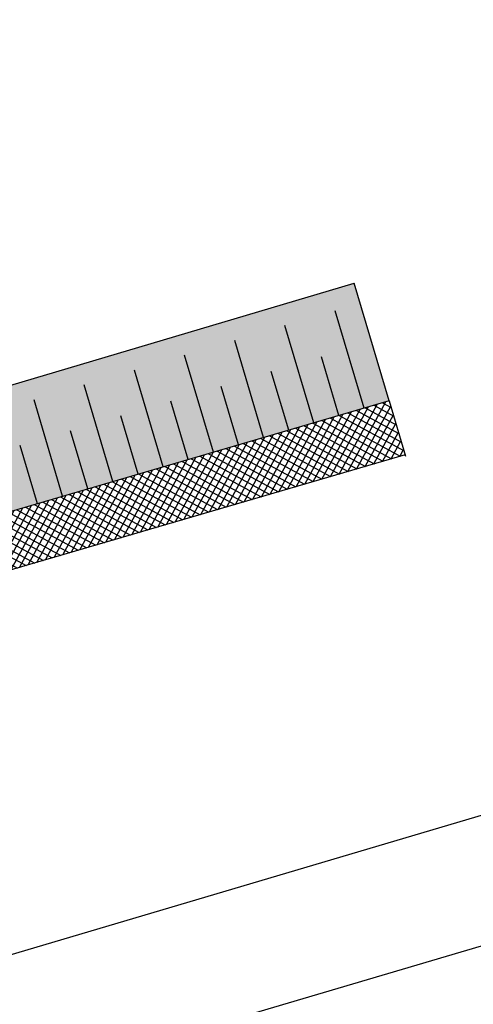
# Model space of a CAD drawing. Header units: metres. Extents: x 7437403 to 7437771, y 5556473 to 5556945.
# Tile 10 of 23: x 7437469 to 7437478, y 5556884 to 5556903. Entities that reach past the tile are written whole.
import ezdxf

# ---------------------------------------------------------------- set-up
doc = ezdxf.new("R2010")
doc.units = ezdxf.units.M
doc.header["$MEASUREMENT"] = 0
doc.layers.add('00ZieSka-S', color=7, linetype='Continuous')
doc.layers.add('_ PTC Kon_Bet_Kon', color=3, linetype='Continuous')
doc.layers.add('_ PTC Kon_Bet', color=3, linetype='Continuous', lineweight=0)
doc.styles.add('CDMSTYLE', font='CDMSIMPL', dxfattribs={"width": 0.8, "bigfont": 'CDMBIGPL'})

msp = doc.modelspace()

# ---------------------------------------------------------------- hatches: boundary and pattern name
at = {"layer": '_ PTC Kon_Bet_Kon', "linetype": 'Continuous', "lineweight": 25}
h = msp.add_hatch(dxfattribs=at)
h.set_pattern_fill('SQUARE', color=251, style=0)
h.set_pattern_definition([(196.50939, (7437518.71688, 5556687.63931), (0.03552156, -0.11984665), [0.125, -0.125]), (286.50939, (7437518.71688, 5556687.63931), (0.11984665, 0.03552156), [0.125, -0.125])])
h.paths.add_polyline_path([(7437476.275, 5556895.756), (7437475.593, 5556898.057), (7437465.852, 5556895.17), (7437466.222, 5556893.923), (7437466.335, 5556893.54), (7437466.264, 5556893.518), (7437466.452, 5556892.884)])
h.paths.add_polyline_path([(7437466.452, 5556892.884), (7437466.264, 5556893.518), (7437465.283, 5556893.228), (7437465.47, 5556892.596)])
h.paths.add_polyline_path([(7437465.47, 5556892.596), (7437465.283, 5556893.228), (7437464.307, 5556892.938), (7437464.301, 5556892.937), (7437464.448, 5556892.444)])
h.paths.add_polyline_path([(7437463.693, 5556892.331), (7437464.448, 5556892.444), (7437464.301, 5556892.937), (7437464.112, 5556892.881)])
h = msp.add_hatch(dxfattribs=at)
h.set_pattern_fill('ANSI37', color=251, style=0)
h.set_pattern_definition([(241.5093889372, (14875037.43376, 11113375.27862), (0.1098619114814, -0.059626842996), []), (331.5093889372, (14875037.43376, 11113375.27862), (0.059626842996, 0.1098619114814), [])])
h.paths.add_polyline_path([(7437463.835, 5556891.251), (7437465.782, 5556891.542), (7437476.587, 5556894.701), (7437476.275, 5556895.756), (7437465.47, 5556892.596), (7437463.693, 5556892.331), (7437463.53, 5556892.283)])
h.paths.add_polyline_path([(7437464.315, 5556891.026), (7437463.885, 5556890.898), (7437463.778, 5556891.258), (7437464.209, 5556891.385)], flags=9)

# ---------------------------------------------------------------- linework, layer by layer
at = {"layer": '00ZieSka-S', "color": 63, "lineweight": 25}
for p, q in [((7437475.784, 5556895.612), (7437475.218, 5556897.52)), ((7437474.802, 5556895.325), (7437474.237, 5556897.23)), ((7437473.819, 5556895.038), (7437473.255, 5556896.94)), ((7437472.837, 5556894.75), (7437472.274, 5556896.65)), ((7437475.293, 5556895.468), (7437474.952, 5556896.617)), ((7437471.855, 5556894.463), (7437471.293, 5556896.36)), ((7437474.31, 5556895.181), (7437473.97, 5556896.328)), ((7437470.872, 5556894.176), (7437470.311, 5556896.069)), ((7437473.328, 5556894.894), (7437472.989, 5556896.039)), ((7437469.89, 5556893.889), (7437469.33, 5556895.779)), ((7437472.346, 5556894.607), (7437472.007, 5556895.75)), ((7437471.364, 5556894.32), (7437471.025, 5556895.461)), ((7437470.381, 5556894.032), (7437470.043, 5556895.172)), ((7437469.399, 5556893.745), (7437469.062, 5556894.883))]:
    msp.add_line(p, q, dxfattribs=at)
at = {"layer": '_ PTC Kon_Bet', "color": 115, "lineweight": 25}
for p, q in [((7437463.336, 5556894.424), (7437475.593, 5556898.057)), ((7437476.275, 5556895.756), (7437465.47, 5556892.596))]:
    msp.add_line(p, q, dxfattribs=at)
at = {"layer": '_ PTC Kon_Bet', "color": 251, "lineweight": 25}
msp.add_line((7437476.588, 5556894.701), (7437465.782, 5556891.542), dxfattribs=at)
at = {"layer": '_ PTC Kon_Bet_Kon', "color": 3, "linetype": 'Continuous', "lineweight": 25}
for p, q in [((7437536.214, 5556904.877), (7437408.544, 5556867.037)), ((7437536.91, 5556902.528), (7437409.24, 5556864.688))]:
    msp.add_line(p, q, dxfattribs=at)
at = {"layer": '_ PTC Kon_Bet_Kon', "color": 1, "linetype": 'Continuous', "lineweight": 25}
for q in [(7437475.593, 5556898.057), (7437476.595, 5556894.675)]:
    msp.add_line((7437476.275, 5556895.756), q, dxfattribs=at)

# ---------------------------------------------------------------- texts
at = {"layer": '_ PTC Kon_Bet_Kon', "color": 2, "linetype": 'Continuous', "lineweight": 25, "insert": (7437467.227, 5556891.566), "char_height": 0.25, "attachment_point": 9, "rotation": 196.5094, "style": 'CDMSTYLE'}
msp.add_mtext('proj. ścianka \\Pczołowa', dxfattribs=at)

doc.saveas('drawing.dxf')
